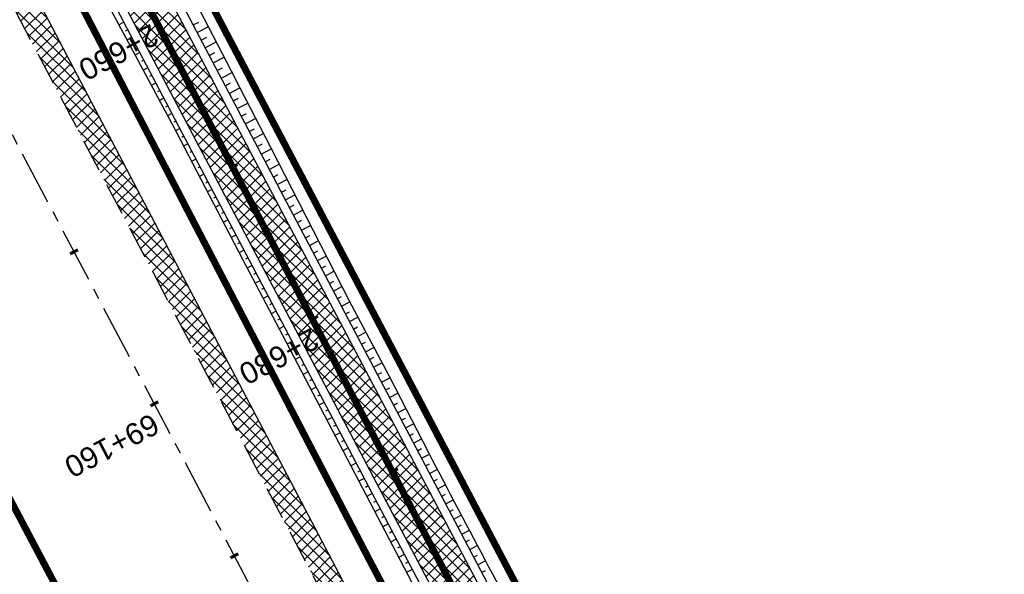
# Model space of a CAD drawing. Header units: metres. Extents: x 7529682 to 7533751, y 5721195 to 5727842.
# Tile 66 of 179: x 7530948 to 7531006, y 5725417 to 5725450. Entities that reach past the tile are written whole.
import ezdxf

# ---------------------------------------------------------------- set-up
doc = ezdxf.new("R2010")
doc.units = ezdxf.units.M
for name, pattern in [('817-dzialki-09-05-04$0$HIDDEN', [0.375, 0.25, -0.125]), ('ACAD_ISO05W100', [33, 24, -3, 0, -3, 0, -3]), ('CENTER', [50.8, 31.75, -6.35, 6.35, -6.35]), ('CENTER2', [28.575, 19.05, -3.175, 3.175, -3.175]), ('HIDDEN', [9.525, 6.35, -3.175])]:
    doc.linetypes.add(name, pattern=pattern)
for name, color, linetype in [('C-DROGI-SYTUACJA', 7, 'Continuous'), ('C-DROGI-SYTUACJA-ETYKIETY', 7, 'Continuous'), ('D-hatch-pobocza', 131, 'Continuous'), ('D-pobocza', 60, 'Continuous'), ('D-rowy', 160, 'Continuous'), ('D-skarpa', 2, 'Continuous'), ('D-skarpa-kreskowanie', 2, 'Continuous')]:
    doc.layers.add(name, color=color, linetype=linetype)
for name, color, linetype, lineweight, true_color in [('D-ewidencja-numery', 7, 'Continuous', 50, 0x40ff00), ('D-hatch-ciag-pieszo-rowerowy', 7, 'Continuous', 13, 0xff9f80), ('D-LR-etap-III', 7, '817-dzialki-09-05-04$0$HIDDEN', 50, 0x00008f)]:
    doc.layers.add(name, color=color, linetype=linetype, lineweight=lineweight, true_color=true_color)
for name, color, linetype, lineweight in [('D-krawędzie', 3, 'Continuous', 30), ('D-obrzeża', 2, 'Continuous', 30), ('D-oś', 10, 'CENTER', 30), ('D-pas-drogowy', 7, 'ACAD_ISO05W100', 50)]:
    doc.layers.add(name, color=color, linetype=linetype, lineweight=lineweight)
doc.layers.add('poprzeczki', color=7, linetype='Continuous', true_color=0x0000c7)
doc.styles.get("Standard").update_dxf_attribs({"font": 'arial.ttf'})
pattern_1 = [(45, (0, 0), (-0.33675960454, 0.33675960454), []), (135, (0, 0), (-0.33675960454, -0.33675960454), [])]

# ---------------------------------------------------------------- blocks, each defined once
blk = doc.blocks.new('AeccTickLine')
at = {"color": 0, "linetype": 'ByBlock', "lineweight": -2}
blk.add_line((0, 1), (0, -1), dxfattribs=at)

msp = doc.modelspace()

# ---------------------------------------------------------------- hatches: boundary and pattern name
at = {"layer": 'D-hatch-ciag-pieszo-rowerowy'}
h = msp.add_hatch(dxfattribs=at)
h.set_pattern_fill('ANSI37', color=256, scale=0.15, style=0)
h.set_pattern_definition(pattern_1)
h.paths.add_polyline_path([(7530928.436, 5725505.448), (7530927.177, 5725505.157), (7530956.378, 5725449.593), (7530965.549, 5725432.2), (7530966.879, 5725432.357), (7530957.484, 5725450.176)])
h.paths.add_polyline_path([(7530927.177, 5725505.157), (7530925.918, 5725504.866), (7530955.272, 5725449.011), (7530964.218, 5725432.043), (7530965.549, 5725432.2), (7530956.378, 5725449.593)])
h = msp.add_hatch(dxfattribs=at)
h.set_pattern_fill('ANSI37', color=256, scale=0.15, style=0)
h.set_pattern_definition(pattern_1)
h.paths.add_polyline_path([(7530966.879, 5725432.357), (7530965.549, 5725432.2), (7530999.633, 5725367.556), (7531003.472, 5725360.289), (7531004.677, 5725360.684), (7531000.738, 5725368.139)])
h.paths.add_polyline_path([(7530965.549, 5725432.2), (7530964.218, 5725432.043), (7530998.527, 5725366.973), (7531002.267, 5725359.893), (7531003.472, 5725360.289), (7530999.633, 5725367.556)])
at = {"layer": 'D-hatch-pobocza'}
h = msp.add_hatch(dxfattribs=at)
h.set_pattern_fill('ANSI37', color=256, scale=0.15, style=0)
h.set_pattern_definition(pattern_1)
h.paths.add_polyline_path([(7531057.01, 5725246.72), (7531044.19, 5725271.11), (7531030.97, 5725296.42), (7531019.37, 5725318.31), (7531007.54, 5725340.71), (7530994.47, 5725365.47), (7530982.58, 5725387.65), (7530971.81, 5725408.22), (7530959.96, 5725430.76), (7530944.54, 5725460.14), (7530935.92, 5725477.07), (7530923.1, 5725500.31), (7530908, 5725529.49), (7530889.658, 5725563.375), (7530889.586, 5725561.257), (7530918.172, 5725507.178), (7530950.163, 5725446.305), (7530993.419, 5725364.265), (7531022.766, 5725308.719), (7531053.81, 5725249.872), (7531081.166, 5725197.875), (7531103.902, 5725154.541), (7531128.123, 5725108.448), (7531149.321, 5725068.209), (7531151.44, 5725067.36), (7531152.004, 5725067.286), (7531141.2, 5725086.69), (7531129.87, 5725108.78), (7531118.46, 5725130.11), (7531107.39, 5725151.39), (7531095.36, 5725174.01), (7531083.61, 5725196.49), (7531071.56, 5725218.8)])

# ---------------------------------------------------------------- linework, layer by layer
at = {"layer": 'C-DROGI-SYTUACJA', "color": 10, "linetype": 'CENTER2', "lineweight": 35, "ltscale": 0.2}
msp.add_lwpolyline([(7530894.636, 5725580.102), (7530904.4, 5725561.506, -0.112773), (7530906.681, 5725552.894), (7530906.773, 5725550.234, 0.113466), (7530910.233, 5725537.244), (7530924.386, 5725510.469), (7530956.378, 5725449.593), (7530999.633, 5725367.556), (7531020.53, 5725328.004, 0.004067), (7531022.845, 5725323.708), (7531022.845, 5725323.708), (7531032.808, 5725305.571, -0.004228)], format="xyb", dxfattribs=at)
at = {"layer": 'D-ewidencja-numery', "color": 12, "ltscale": 15, "true_color": 0xc70000}
msp.add_lwpolyline([(7530900.952, 5725579.946), (7530904.81, 5725571.977), (7530903.682, 5725568.566), (7530908.901, 5725558.845), (7530910.252, 5725545.672), (7530912.873, 5725538.646), (7530945.278, 5725478.464), (7530959.692, 5725450.246), (7531002.827, 5725368.192), (7531044.704, 5725290.314), (7531064.099, 5725253.213), (7531083.01, 5725216.678), (7531113.013, 5725158.466), (7531137.364, 5725113.071), (7531150.831, 5725086.712), (7531159.746, 5725076.641), (7531166.31, 5725074.58), (7531172.29, 5725062.58)], dxfattribs=at)
at = {"layer": 'D-krawędzie', "linetype": 'HIDDEN', "ltscale": 0.3, "flags": 128}
msp.add_lwpolyline([(7530572.01, 5726166.06), (7530620.381, 5726072.761), (7530641.555, 5726032.008), (7530660.961, 5725995.07), (7530689.128, 5725941.54), (7530707.336, 5725907.032), (7530725.256, 5725873.093), (7530743.97, 5725837.654), (7530770.527, 5725787.119), (7530787.864, 5725754.267), (7530809.898, 5725712.542), (7530824.739, 5725684.389), (7530840.856, 5725653.693), (7530860.675, 5725616.154), (7530865.283, 5725607.394), (7530878.05, 5725583.08), (7530918.172, 5725507.178), (7530950.163, 5725446.305), (7530993.419, 5725364.265), (7531022.766, 5725308.719), (7531053.81, 5725249.872), (7531081.166, 5725197.875), (7531103.902, 5725154.541), (7531128.123, 5725108.448), (7531149.3, 5725068.25), (7531167.38, 5725033.767), (7531197.165, 5724976.988), (7531228.151, 5724918.034), (7531253.153, 5724870.491), (7531286.796, 5724806.654), (7531306.74, 5724768.665), (7531335.094, 5724714.652), (7531357.319, 5724672.439), (7531373.645, 5724641.454), (7531392.162, 5724605.999), (7531418.48, 5724555.853), (7531439.727, 5724515.582), (7531468.399, 5724461.077), (7531491.782, 5724416.528), (7531531.99, 5724339.833), (7531557.227, 5724291.659), (7531569.852, 5724267.577), (7531591.376, 5724226.548), (7531610.004, 5724191.103), (7531616.883, 5724177.999), (7531629.985, 5724153.025), (7531641.007, 5724132.022), (7531664.906, 5724087.617), (7531677.644, 5724064.786), (7531683.112, 5724054.988), (7531686.753, 5724048.18), (7531695.448, 5724031.697), (7531703.749, 5724015.917), (7531709.214, 5724005.514), (7531719.389, 5723986.147), (7531726.295, 5723973), (7531732.741, 5723960.736), (7531735.13, 5723956.19)], dxfattribs=at)
at = {"layer": 'D-LR-etap-III', "ltscale": 10, "flags": 128}
msp.add_lwpolyline([(7531750.474, 5723895.103, 0.4, 0.4, 0), (7531750.505, 5723895.13, 0.4, 0.4, 0), (7531682.71, 5724022.92, 0.4, 0.4, 0), (7531619.177, 5724147.204, 0.4, 0.4, 0), (7531592.309, 5724198.489, 0.4, 0.4, 0), (7531553.264, 5724272.919, 0.4, 0.4, 0), (7531504.02, 5724366.79, 0.4, 0.4, 0), (7531482.09, 5724407.62, 0.4, 0.4, 0), (7531412.35, 5724541.183, 0.4, 0.4, 0), (7531388.464, 5724586.93, 0.4, 0.4, 0), (7531345.12, 5724669.94, 0.4, 0.4, 0), (7531127.66, 5725081.67, 0.4, 0.4, 0), (7531059.253, 5725211.041, 0.4, 0.4, 0), (7531008.007, 5725307.954, 0.4, 0.4, 0), (7530964.182, 5725390.836, 0.4, 0.4, 0), (7530914.557, 5725484.684, 0.4, 0.4, 0), (7530865.243, 5725577.494, 0.4, 0.4, 0), (7530840.085, 5725624.059, 0.4, 0.4, 0), (7530802.56, 5725694.925, 0.4, 0.4, 0), (7530755.54, 5725787.51, 0.4, 0.4, 0), (7530708.718, 5725876.303, 0.4, 0.4, 0), (7530695.12, 5725902.09, 0.4, 0.4, 0), (7530642.914, 5726001.078, 0.4, 0.4, 0), (7530634.935, 5726016.147, 0.4, 0.4, 0), (7530610.82, 5726061.93, 0.4, 0.4, 0), (7530610.82, 5726061.93, 0.4, 0.4, 0), (7530607.21, 5726063.51, 0.4, 0.4, 0), (7530597.42, 5726080.68, 0.4, 0.4, 0), (7530591.16, 5726088.44, 0.4, 0.4, 0), (7530581.28, 5726107.21, 0.4, 0.4, 0), (7530571.29, 5726130.56, 0.4, 0.4, 0), (7530549.555, 5726171.527, 0.4, 0.4, 0), (7530531.014, 5726206.474, 0.4, 0.4, 0), (7530516.461, 5726236.017, 0.4, 0.4, 0), (7530500.799, 5726266.141, 0.4, 0.4, 0), (7530491.35, 5726283.94, 0.4, 0.4, 0), (7530482.4, 5726303.41, 0.4, 0.4, 0), (7530482.4, 5726303.41, 0.4, 0.4, 0), (7530450.41, 5726357.28, 0.4, 0.4, 0), (7530397.759, 5726458.5, 0.4, 0.4, 0), (7530334.708, 5726583.665, 0.4, 0.4, 0), (7530303.939, 5726645.168, 0.4, 0.4, 0), (7530300.51, 5726651.778, 0.4, 0.4, 0), (7530289.214, 5726671.967, 0.4, 0.4, 0), (7530281.54, 5726685.57, 0.4, 0.4, 0), (7530261.371, 5726724.163, 0.4, 0.4, 0), (7530254.03, 5726738.21, 0.4, 0.4, 0), (7530197.22, 5726845.06, 0.4, 0.4, 0), (7530194.71, 5726849.15, 0.4, 0.4, 0), (7530195.92, 5726850.75, 0.4, 0.4, 0), (7530170.547, 5726892.961, 0.4, 0.4, 0), (7530143.175, 5726945.066, 0.4, 0.4, 0), (7530105.06, 5727018.32, 0.4, 0.4, 0), (7530100.06, 5727027.16, 0.4, 0.4, 0), (7530062.319, 5727099.625, 0.4, 0.4, 0), (7530015.379, 5727189.42, 0.4, 0.4, 0), (7529983.208, 5727250.207, 0.4, 0.4, 0), (7529953.284, 5727306.747, 0.4, 0.4, 0), (7529900.671, 5727406.159, 0.4, 0.4, 0), (7529890.63, 5727425.131, 0.4, 0.4, 0), (7529875.155, 5727454.426, 0.4, 0.4, 0), (7529857.56, 5727487.787, 0.4, 0.4, 0), (7529835.194, 5727530.193, 0.4, 0.4, 0), (7529811.741, 5727574.662, 0.4, 0.4, 0), (7529792.102, 5727611.923, 0.4, 0.4, 0), (7529768.066, 5727657.47, 0.4, 0.4, 0), (7529755.211, 5727682.131, 0.4, 0.4, 0), (7529753.31, 5727681.13, 0.4, 0.4, 0), (7529739.21, 5727707.77, 0.4, 0.4, 0), (7529735.395, 5727711.252, 0.4, 0.4, 0), (7529725.42, 5727730.2, 0.4, 0.4, 0), (7529723.55, 5727729.88, 0.4, 0.4, 0), (7529695.567, 5727782.932, 0.4, 0.4, 0), (7529717.68, 5727794.024, 0.4, 0.4, 0), (7529736.275, 5727758.647, 0.4, 0.4, 0), (7529736.275, 5727758.647, 0.4, 0.4, 0), (7529744.511, 5727750.406, 0.4, 0.4, 0), (7529744.511, 5727750.406, 0.4, 0.4, 0), (7529750.283, 5727738.55, 0.4, 0.4, 0), (7529777.109, 5727687.569, 0.4, 0.4, 0), (7529796.515, 5727651.33, 0.4, 0.4, 0), (7529814.938, 5727616.793, 0.4, 0.4, 0), (7529839.007, 5727572.304, 0.4, 0.4, 0), (7529860.618, 5727532.509, 0.4, 0.4, 0), (7529882.349, 5727491.504, 0.4, 0.4, 0), (7529904.865, 5727449.096, 0.4, 0.4, 0), (7529920.747, 5727418.885, 0.4, 0.4, 0), (7529946.677, 5727368.547, 0.4, 0.4, 0), (7529972.025, 5727320.573, 0.4, 0.4, 0), (7529987.74, 5727290.153, 0.4, 0.4, 0), (7529996.497, 5727273.662, 0.4, 0.4, 0), (7530017.541, 5727234.203, 0.4, 0.4, 0), (7530033.054, 5727204.864, 0.4, 0.4, 0), (7530051.623, 5727170.223, 0.4, 0.4, 0), (7530069.277, 5727137.016, 0.4, 0.4, 0), (7530089.385, 5727097.534, 0.4, 0.4, 0), (7530109.713, 5727060.747, 0.4, 0.4, 0), (7530136.77, 5727011.64, 0.4, 0.4, 0), (7530162.447, 5726962.744, 0.4, 0.4, 0), (7530187.674, 5726916.992, 0.4, 0.4, 0), (7530207.821, 5726879.335, 0.4, 0.4, 0), (7530230.626, 5726834.519, 0.4, 0.4, 0), (7530262.288, 5726776.618, 0.4, 0.4, 0), (7530277.51, 5726760.213, 0.4, 0.4, 0), (7530286.037, 5726744.107, 0.4, 0.4, 0), (7530288.097, 5726735.884, 0.4, 0.4, 0), (7530290.394, 5726725.047, 0.4, 0.4, 0), (7530296.177, 5726713.583, 0.4, 0.4, 0), (7530302.726, 5726701.182, 0.4, 0.4, 0), (7530325.685, 5726657.466, 0.4, 0.4, 0), (7530343.244, 5726623.649, 0.4, 0.4, 0), (7530360.23, 5726591.747, 0.4, 0.4, 0), (7530383.209, 5726548.059, 0.4, 0.4, 0), (7530406.018, 5726503.606, 0.4, 0.4, 0), (7530427.465, 5726462.62, 0.4, 0.4, 0), (7530447.928, 5726424.388, 0.4, 0.4, 0), (7530471.127, 5726379.921, 0.4, 0.4, 0), (7530490.501, 5726343.033, 0.4, 0.4, 0), (7530509.499, 5726306.733, 0.4, 0.4, 0), (7530529.89, 5726267.244, 0.4, 0.4, 0), (7530543.852, 5726238.99, 0.4, 0.4, 0), (7530554.809, 5726218.944, 0.4, 0.4, 0), (7530559.027, 5726212.223, 0.4, 0.4, 0), (7530563.061, 5726206.41, 0.4, 0.4, 0), (7530566.934, 5726200.464, 0.4, 0.4, 0), (7530569.771, 5726194.902, 0.4, 0.4, 0), (7530571.473, 5726191.282, 0.4, 0.4, 0), (7530572.839, 5726188.025, 0.4, 0.4, 0), (7530575.295, 5726182.035, 0.4, 0.4, 0), (7530579.737, 5726173.306, 0.4, 0.4, 0), (7530583.3, 5726167.41, 0.4, 0.4, 0), (7530593.4, 5726163.33, 0.4, 0.4, 0), (7530598.618, 5726155.264, 0.4, 0.4, 0), (7530608.258, 5726140.497, 0.4, 0.4, 0), (7530603.27, 5726136.83, 0.4, 0.4, 0), (7530606.53, 5726131.84, 0.4, 0.4, 0), (7530604.239, 5726124.217, 0.4, 0.4, 0), (7530605.847, 5726121.63, 0.4, 0.4, 0), (7530608.972, 5726116.164, 0.4, 0.4, 0), (7530618.114, 5726097.791, 0.4, 0.4, 0), (7530651.213, 5726034.96, 0.4, 0.4, 0), (7530670.244, 5725998.611, 0.4, 0.4, 0), (7530698.075, 5725945.953, 0.4, 0.4, 0), (7530716.506, 5725911.305, 0.4, 0.4, 0), (7530735.223, 5725875.667, 0.4, 0.4, 0), (7530752.504, 5725842.155, 0.4, 0.4, 0), (7530778.311, 5725793.501, 0.4, 0.4, 0), (7530797.5, 5725756.382, 0.4, 0.4, 0), (7530812.519, 5725728.289, 0.4, 0.4, 0), (7530820.039, 5725713.16, 0.4, 0.4, 0), (7530822.422, 5725710.194, 0.4, 0.4, 0), (7530833.155, 5725688.801, 0.4, 0.4, 0), (7530849.629, 5725656.159, 0.4, 0.4, 0), (7530867.983, 5725621.964, 0.4, 0.4, 0), (7530872.63, 5725612.888, 0.4, 0.4, 0), (7530880.354, 5725597.595, 0.4, 0.4, 0), (7530883.839, 5725593.389, 0.4, 0.4, 0), (7530891.782, 5725587.763, 0.4, 0.4, 0), (7530895.039, 5725584.281, 0.4, 0.4, 0), (7530897.034, 5725580.941, 0.4, 0.4, 0), (7530900.952, 5725579.946, 0.4, 0.4, 0), (7530904.81, 5725571.977, 0.4, 0.4, 0), (7530903.682, 5725568.566, 0.4, 0.4, 0), (7530908.901, 5725558.845, 0.4, 0.4, 0), (7530910.252, 5725545.672, 0.4, 0.4, 0), (7530912.873, 5725538.646, 0.4, 0.4, 0), (7530945.278, 5725478.464, 0.4, 0.4, 0), (7530959.692, 5725450.246, 0.4, 0.4, 0), (7531002.827, 5725368.192, 0.4, 0.4, 0), (7531044.704, 5725290.314, 0.4, 0.4, 0), (7531064.099, 5725253.213, 0.4, 0.4, 0), (7531083.01, 5725216.678, 0.4, 0.4, 0), (7531113.013, 5725158.466, 0.4, 0.4, 0), (7531137.364, 5725113.071, 0.4, 0.4, 0), (7531150.831, 5725086.712, 0.4, 0.4, 0), (7531159.746, 5725076.641, 0.4, 0.4, 0), (7531166.31, 5725074.58, 0.4, 0.4, 0), (7531172.29, 5725062.58, 0.4, 0.4, 0), (7531170.59, 5725055.606, 0.4, 0.4, 0), (7531173.733, 5725044.081, 0.4, 0.4, 0), (7531215.342, 5724964.86, 0.4, 0.4, 0), (7531238.054, 5724921.685, 0.4, 0.4, 0), (7531262.39, 5724875.283, 0.4, 0.4, 0), (7531295.587, 5724811.266, 0.4, 0.4, 0), (7531348.488, 5724712.363, 0.4, 0.4, 0), (7531363.741, 5724682.684, 0.4, 0.4, 0), (7531366.987, 5724675.865, 0.4, 0.4, 0), (7531382.541, 5724646.111, 0.4, 0.4, 0), (7531401.299, 5724610.875, 0.4, 0.4, 0), (7531428.965, 5724558.862, 0.4, 0.4, 0), (7531449.111, 5724520.398, 0.4, 0.4, 0), (7531477.293, 5724465.831, 0.4, 0.4, 0), (7531500.996, 5724421.113, 0.4, 0.4, 0), (7531512.122, 5724400.549, 0.4, 0.4, 0), (7531513.782, 5724396.757, 0.4, 0.4, 0), (7531526.32, 5724379.39, 0.4, 0.4, 0), (7531566.784, 5724302.736, 0.4, 0.4, 0), (7531612.277, 5724225.61, 0.4, 0.4, 0), (7531620.493, 5724210.548, 0.4, 0.4, 0), (7531631.578, 5724196.258, 0.4, 0.4, 0), (7531653.484, 5724152.434, 0.4, 0.4, 0), (7531661.151, 5724128.494, 0.4, 0.4, 0), (7531673.881, 5724101.186, 0.4, 0.4, 0), (7531684.691, 5724081.184, 0.4, 0.4, 0), (7531699.212, 5724051.17, 0.4, 0.4, 0), (7531704.034, 5724040.584, 0.4, 0.4, 0), (7531704.034, 5724040.584, 0.4, 0.4, 0), (7531703.913, 5724037.17, 0.4, 0.4, 0), (7531736.42, 5723969.232, 0.4, 0.4, 0), (7531738.285, 5723967.699, 0.4, 0.4, 0), (7531742.181, 5723962.346, 0.4, 0.4, 0), (7531744.286, 5723958.616, 0.4, 0.4, 0), (7531755.393, 5723944.193, 0.4, 0.4, 0), (7531758.69, 5723936.76, 0.4, 0.4, 0), (7531780.08, 5723929.25, 0.4, 0.4, 0), (7531792.612, 5723906.338, 0.4, 0.4, 0), (7531792.612, 5723906.338, 0.4, 0.4, 0), (7531756.962, 5723883.055, 0.4, 0.4, 0), (7531750.46, 5723895.13, 0.4, 0.4, 0), (7531750.46, 5723895.13, 0, 0, 0)], format="xyseb", dxfattribs=at)
at = {"layer": 'D-obrzeża'}
for points in [[(7531033.909, 5725306.164), (7531023.945, 5725324.301, -0.004067), (7531021.63, 5725328.597), (7531000.738, 5725368.139), (7530957.484, 5725450.176), (7530925.491, 5725511.052), (7530911.472, 5725537.574, -0.113466), (7530908.012, 5725550.564), (7530907.843, 5725555.506, 0.112773), (7530906.702, 5725559.812), (7530903.597, 5725565.724, -0.119345), (7530903.024, 5725568.007), (7530902.99, 5725572.112)], [(7530898.537, 5725569.984), (7530903.161, 5725561.178, -0.112773), (7530905.442, 5725552.566), (7530905.533, 5725549.904, 0.113466), (7530908.993, 5725536.913), (7530923.28, 5725509.886), (7530955.272, 5725449.011), (7530998.527, 5725366.973), (7531019.429, 5725327.411, 0.004067), (7531021.744, 5725323.115), (7531031.707, 5725304.978, -0.004228)]]:
    msp.add_lwpolyline(points, format="xyb", dxfattribs=at)
at = {"layer": 'D-oś', "ltscale": 0.1}
msp.add_lwpolyline([(7531164.28, 5725032.142), (7531146.202, 5725066.622), (7531125.026, 5725106.818), (7531100.803, 5725152.914), (7531078.067, 5725196.247), (7531050.713, 5725248.241), (7531019.672, 5725307.084), (7530990.323, 5725362.632), (7530947.066, 5725444.675), (7530915.075, 5725505.546), (7530874.954, 5725581.449)], dxfattribs=at)
at = {"layer": 'D-pas-drogowy', "ltscale": 0.2, "flags": 128}
msp.add_lwpolyline([(7531633.019, 5724182.834, 0.4, 0.4, 0), (7531617.559, 5724211.608, 0.4, 0.4, 0), (7531566.784, 5724302.736, 0.4, 0.4, 0), (7531538.419, 5724356.47, 0.4, 0.4, 0), (7531526.32, 5724379.39, 0.4, 0.4, 0), (7531516.102, 5724393.607, 0.4, 0.4, 0.001485), (7531513.78, 5724396.838, 0.4, 0.4, 0), (7531501.87, 5724413.41, 0.4, 0.4, 0), (7531474.926, 5724464.508, 0.4, 0.4, 0), (7531446.2, 5724518.992, 0.4, 0.4, 0), (7531424.962, 5724559.262, 0.4, 0.4, 0), (7531398.444, 5724609.566, 0.4, 0.4, 0), (7531379.647, 5724645.216, 0.4, 0.4, 0), (7531365.23, 5724672.56, 0.4, 0.4, 0), (7531341.306, 5724717.915, 0.4, 0.4, 0), (7531312.9, 5724771.789, 0.4, 0.4, 0), (7531292.591, 5724810.307, 0.4, 0.4, 0), (7531259.392, 5724873.271, 0.4, 0.4, 0), (7531233.74, 5724921.923, 0.4, 0.4, 0), (7531203.073, 5724980.092, 0.4, 0.4, 0), (7531173.471, 5725036.225, 0.4, 0.4, 0), (7531168.27, 5725046.09, 0.4, 0.4, 0), (7531172.29, 5725062.58, 0.4, 0.4, 0), (7531166.31, 5725074.58, 0.4, 0.4, 0), (7531150.32, 5725079.6, 0.4, 0.4, 0), (7531141.5, 5725096.43, 0.4, 0.4, 0), (7531109.312, 5725157.814, 0.4, 0.4, 0), (7531086.641, 5725201.048, 0.4, 0.4, 0), (7531059.198, 5725253.384, 0.4, 0.4, 0), (7531028.207, 5725312.489, 0.4, 0.4, 0), (7530999.105, 5725367.99, 0.4, 0.4, 0), (7530956.248, 5725449.725, 0.4, 0.4, 0), (7530924.398, 5725510.464, 0.4, 0.4, 0), (7530897.51, 5725561.74, 0.4, 0.4, 0), (7530894.46, 5725566.14, 0.4, 0.4, 0), (7530892.16, 5725570.49, 0.4, 0.4, 0), (7530869.363, 5725613.307, 0.4, 0.4, 0), (7530861.694, 5725627.705, 0.4, 0.4, 0), (7530852.74, 5725644.52, 0.4, 0.4, 0), (7530831.51, 5725684.2, 0.4, 0.4, 0), (7530811.13, 5725722.52, 0.4, 0.4, 0), (7530792.348, 5725757.941, 0.4, 0.4, 0), (7530768.03, 5725803.8, 0.4, 0.4, 0), (7530748.769, 5725840.179, 0.4, 0.4, 0), (7530727.7, 5725879.97, 0.4, 0.4, 0), (7530712.098, 5725909.545, 0.4, 0.4, 0), (7530693.644, 5725944.645, 0.4, 0.4, 0), (7530665.702, 5725997.539, 0.4, 0.4, 0), (7530641.76, 5726042.88, 0.4, 0.4, 0), (7530616.5, 5726091.48, 0.4, 0.4, 0), (7530604.628, 5726114.32, 0.4, 0.4, -0.007763), (7530602.5, 5726118.43, 0.4, 0.4, 0), (7530603.992, 5726123.395, 0.4, 0.4, 0), (7530606.53, 5726131.84, 0.4, 0.4, 0), (7530603.27, 5726136.83, 0.4, 0.4, 0), (7530593.776, 5726151.369, 0.4, 0.4, 0), (7530590.203, 5726156.84, 0.4, 0.4, 0), (7530583.3, 5726167.41, 0.4, 0.4, 0), (7530580.578, 5726170.428, 0.4, 0.4, 0), (7530575.85, 5726175.67, 0.4, 0.4, 0), (7530569.01, 5726186.66, 0.4, 0.4, 0), (7530562.555, 5726199.189, 0.4, 0.4, 0), (7530555.67, 5726211.39, 0.4, 0.4, 0), (7530548.29, 5726224.23, 0.4, 0.4, 0), (7530540.58, 5726237.71, 0.4, 0.4, 0), (7530532.68, 5726252.65, 0.4, 0.4, 0), (7530524.06, 5726269.35, 0.4, 0.4, 0), (7530502.82, 5726309.91, 0.4, 0.4, 0), (7530488.83, 5726336.63, 0.4, 0.4, 0), (7530466.03, 5726380.16, 0.4, 0.4, 0), (7530438.47, 5726432.77, 0.4, 0.4, 0), (7530424.53, 5726459.09, 0.4, 0.4, 0), (7530401.63, 5726502.97, 0.4, 0.4, 0), (7530383.38, 5726538.06, 0.4, 0.4, 0), (7530353.97, 5726593.52, 0.4, 0.4, 0), (7530338.47, 5726622.74, 0.4, 0.4, 0), (7530322.01, 5726653.88, 0.4, 0.4, 0), (7530297.54, 5726700.33, 0.4, 0.4, 0), (7530287.38, 5726719.6, 0.4, 0.4, 0), (7530285.95, 5726722.316, 0.4, 0.4, 0), (7530280.26, 5726733.12, 0.4, 0.4, 0), (7530266.73, 5726758.74, 0.4, 0.4, 0), (7530260.42, 5726770.47, 0.4, 0.4, 0), (7530253.25, 5726783.82, 0.4, 0.4, 0), (7530244.95, 5726799.33, 0.4, 0.4, 0), (7530239.39, 5726808.49, 0.4, 0.4, 0), (7530238.29, 5726807.9, 0.4, 0.4, 0), (7530218.11, 5726850.67, 0.4, 0.4, 0), (7530175.907, 5726928.168, 0.4, 0.4, 0), (7530096.68, 5727076.15, 0.4, 0.4, 0), (7530094.68, 5727079.89, 0.4, 0.4, 0), (7530064.597, 5727135.523, 0.4, 0.4, 0), (7530046.731, 5727168.892, 0.4, 0.4, 0), (7530025.803, 5727208.461, 0.4, 0.4, 0), (7530012.847, 5727232.979, 0.4, 0.4, 0), (7529994.15, 5727268.45, 0.4, 0.4, 0), (7529981.671, 5727291.93, 0.4, 0.4, 0), (7529949.89, 5727351.73, 0.4, 0.4, 0), (7529924.75, 5727399.03, 0.4, 0.4, 0), (7529915.516, 5727417.1, 0.4, 0.4, 0), (7529885.83, 5727475.19, 0.4, 0.4, 0), (7529862.56, 5727519.97, 0.4, 0.4, 0), (7529852.985, 5727538.191, 0.4, 0.4, 0), (7529836.513, 5727569.511, 0.4, 0.4, 0), (7529815.369, 5727609.141, 0.4, 0.4, 0), (7529792.795, 5727651.247, 0.4, 0.4, 0), (7529774.199, 5727685.858, 0.4, 0.4, 0), (7529746.966, 5727736.059, 0.4, 0.4, 0), (7529733.92, 5727757.62, 0.4, 0.4, 0), (7529708.607, 5727806.389, 0.4, 0.4, 0), (7529688.492, 5727796.345, 0.4, 0.4, 0), (7529723.55, 5727729.88, 0.4, 0.4, 0), (7529725.42, 5727730.2, 0.4, 0.4, 0), (7529735.38, 5727711.28, 0.4, 0.4, 0), (7529739.21, 5727707.77, 0.4, 0.4, 0), (7529753.31, 5727681.13, 0.4, 0.4, 0), (7529755.178, 5727682.114, 0.4, 0.4, 0), (7529792.102, 5727611.923, 0.4, 0.4, 0), (7529811.741, 5727574.662, 0.4, 0.4, 0), (7529835.194, 5727530.193, 0.4, 0.4, 0), (7529857.56, 5727487.787, 0.4, 0.4, 0), (7529875.155, 5727454.426, 0.4, 0.4, 0), (7529890.63, 5727425.131, 0.4, 0.4, 0), (7529900.671, 5727406.159, 0.4, 0.4, 0), (7529953.284, 5727306.747, 0.4, 0.4, 0), (7529983.208, 5727250.207, 0.4, 0.4, 0), (7530015.379, 5727189.42, 0.4, 0.4, 0), (7530062.319, 5727099.625, 0.4, 0.4, 0), (7530100.06, 5727027.16, 0.4, 0.4, 0), (7530105.06, 5727018.32, 0.4, 0.4, 0), (7530143.175, 5726945.066, 0.4, 0.4, 0), (7530170.547, 5726892.961, 0.4, 0.4, 0), (7530195.92, 5726850.75, 0.4, 0.4, 0), (7530194.71, 5726849.15, 0.4, 0.4, 0), (7530197.22, 5726845.06, 0.4, 0.4, 0), (7530254.03, 5726738.21, 0.4, 0.4, 0), (7530261.371, 5726724.163, 0.4, 0.4, 0), (7530281.54, 5726685.57, 0.4, 0.4, 0), (7530289.214, 5726671.967, 0.4, 0.4, 0), (7530300.51, 5726651.778, 0.4, 0.4, 0), (7530303.939, 5726645.168, 0.4, 0.4, 0), (7530334.708, 5726583.665, 0.4, 0.4, 0), (7530397.759, 5726458.5, 0.4, 0.4, 0), (7530450.41, 5726357.28, 0.4, 0.4, 0), (7530482.4, 5726303.41, 0.4, 0.4, 0), (7530483.688, 5726301.003, 0.4, 0.4, 0), (7530491.35, 5726283.94, 0.4, 0.4, 0), (7530512.67, 5726243.78, 0.4, 0.4, 0), (7530529.43, 5726209.46, 0.4, 0.4, 0), (7530571.29, 5726130.56, 0.4, 0.4, 0), (7530581.28, 5726107.21, 0.4, 0.4, 0), (7530591.16, 5726088.44, 0.4, 0.4, 0), (7530597.42, 5726080.68, 0.4, 0.4, 0), (7530607.21, 5726063.51, 0.4, 0.4, 0), (7530610.82, 5726061.93, 0.4, 0.4, 0), (7530634.935, 5726016.147, 0.4, 0.4, 0), (7530642.914, 5726001.078, 0.4, 0.4, 0), (7530695.12, 5725902.09, 0.4, 0.4, 0), (7530708.718, 5725876.303, 0.4, 0.4, 0), (7530755.54, 5725787.51, 0.4, 0.4, 0), (7530802.56, 5725694.925, 0.4, 0.4, 0), (7530840.085, 5725624.059, 0.4, 0.4, 0), (7530865.243, 5725577.494, 0.4, 0.4, 0), (7530914.557, 5725484.684, 0.4, 0.4, 0), (7530964.182, 5725390.836, 0.4, 0.4, 0), (7531008.007, 5725307.954, 0.4, 0.4, 0), (7531059.253, 5725211.041, 0.4, 0.4, 0), (7531127.66, 5725081.67, 0.4, 0.4, 0), (7531345.12, 5724669.94, 0.4, 0.4, 0), (7531388.464, 5724586.93, 0.4, 0.4, 0), (7531412.35, 5724541.183, 0.4, 0.4, 0), (7531482.09, 5724407.62, 0.4, 0.4, 0), (7531504.02, 5724366.79, 0.4, 0.4, 0), (7531519.374, 5724337.52, 0.4, 0.4, 0), (7531563.749, 5724252.932, 0.4, 0.4, 0), (7531602.175, 5724179.681, 0.4, 0.4, 0), (7531619.177, 5724147.204, 0.4, 0.4, 0), (7531625.038, 5724135.635, 0.4, 0.4, 0), (7531656.796, 5724073.316, 0.4, 0.4, 0), (7531675.12, 5724037.36, 0.4, 0.4, 0), (7531682.71, 5724022.92, 0.4, 0.4, 0), (7531705.565, 5723979.811, 0.4, 0.4, 0), (7531736.606, 5723921.262, 0.4, 0.4, 0), (7531750.46, 5723895.13, 0.4, 0.4, 0), (7531740.77, 5723886.56, 0.4, 0.4, 0), (7531732.86, 5723885, 0.4, 0.4, 0), (7531722.18, 5723887.77, 0.4, 0.4, 0), (7531729.87, 5723862.17, 0.4, 0.4, 0), (7531742.92, 5723861.93, 0.4, 0.4, 0), (7531763.71, 5723859.52, 0.4, 0.4, 0), (7531768.42, 5723854.12, 0.4, 0.4, 0), (7531787.42, 5723817.97, 0.4, 0.4, 0), (7531795.57, 5723809.82, 0.4, 0.4, 0), (7531816.347, 5723819.85, 0.4, 0.4, 0), (7531816.347, 5723819.85, 0.4, 0.4, 0), (7531805.06, 5723843.23, 0.4, 0.4, 0), (7531803.61, 5723886.23, 0.4, 0.4, 0), (7531803.61, 5723886.23, 0.4, 0.4, 0), (7531780.08, 5723929.25, 0.4, 0.4, 0), (7531758.69, 5723936.76, 0.4, 0.4, 0), (7531749.359, 5723946.412, 0.4, 0.4, 0), (7531742.71, 5723953.29, 0.4, 0.4, 0), (7531735.177, 5723967.878, 0.4, 0.4, 0), (7531722.37, 5723992.68, 0.4, 0.4, 0), (7531705.042, 5724030.886, 0.4, 0.4, 0), (7531699.47, 5724043.17, 0.4, 0.4, 0), (7531692.69, 5724058.11, 0.4, 0.4, 0), (7531679.672, 5724084.017, 0.4, 0.4, 0), (7531674.55, 5724094.21, 0.4, 0.4, 0), (7531666.633, 5724114.003, 0.4, 0.4, 0), (7531649, 5724153.82, 0.4, 0.4, 0), (7531641.49, 5724149.34, 0.4, 0.4, 0), (7531626.04, 5724179.34, 0.4, 0.4, 0), (7531633.03, 5724182.84, 0, 0, 0)], format="xyseb", dxfattribs=at)
at = {"layer": 'D-pobocza'}
for points in [[(7530898.085, 5725569.768), (7530902.718, 5725560.945, -0.112773), (7530904.942, 5725552.549), (7530905.038, 5725549.771, 0.113466), (7530908.497, 5725536.781), (7530922.837, 5725509.653), (7530954.83, 5725448.778), (7530998.085, 5725366.74), (7531018.989, 5725327.174, 0.004067), (7531021.304, 5725322.878), (7531031.267, 5725304.741, -0.004228)], [(7531034.349, 5725306.401), (7531024.385, 5725324.538, -0.004067), (7531022.07, 5725328.834), (7531001.18, 5725368.373), (7530957.927, 5725450.408), (7530925.934, 5725511.285), (7530911.968, 5725537.706, -0.113466), (7530908.508, 5725550.696), (7530908.342, 5725555.523, 0.112773), (7530907.145, 5725560.044), (7530903.027, 5725567.886)]]:
    msp.add_lwpolyline(points, format="xyb", dxfattribs=at)
msp.add_lwpolyline([(7531149.321, 5725068.209), (7531151.44, 5725067.36), (7531152.004, 5725067.286), (7531141.2, 5725086.69), (7531129.87, 5725108.78), (7531118.46, 5725130.11), (7531107.39, 5725151.39), (7531095.36, 5725174.01), (7531083.61, 5725196.49), (7531071.56, 5725218.8), (7531057.01, 5725246.72), (7531044.19, 5725271.11), (7531030.97, 5725296.42), (7531019.37, 5725318.31), (7531007.54, 5725340.71), (7530994.47, 5725365.47), (7530982.58, 5725387.65), (7530971.81, 5725408.22), (7530959.96, 5725430.76), (7530944.54, 5725460.14), (7530935.92, 5725477.07), (7530923.1, 5725500.31), (7530908, 5725529.49), (7530889.658, 5725563.375)], dxfattribs=at)
at = {"layer": 'D-rowy', "linetype": 'HIDDEN', "ltscale": 0.1, "const_width": 0.4, "flags": 128}
msp.add_lwpolyline([(7531149.9, 5725074.79), (7531149.9, 5725074.79), (7531138.641, 5725096.214), (7531118.877, 5725133.871), (7531109.577, 5725151.722), (7531096.948, 5725175.106), (7531083.449, 5725201.131), (7531075.375, 5725216.126), (7531058.983, 5725247.129), (7531038.532, 5725286.309), (7531017.626, 5725325.254), (7530968.704, 5725418.289), (7530946.218, 5725461.539)], dxfattribs=at)
at = {"layer": 'D-skarpa', "linetype": 'Continuous'}
msp.add_lwpolyline([(7530949.632, 5725457.794), (7530954.545, 5725448.63), (7530956.726, 5725444.573), (7530957.248, 5725443.601), (7530961.367, 5725435.716), (7530963.687, 5725431.287), (7530972.954, 5725413.563), (7530975.274, 5725409.134), (7530984.482, 5725391.379), (7530986.817, 5725386.958), (7530989.166, 5725382.544)], dxfattribs=at)
msp.add_lwpolyline([(7530958.585, 5725450.753), (7530960.703, 5725446.67), (7530961.205, 5725445.687), (7530962.989, 5725442.223), (7530967.547, 5725433.322), (7530969.885, 5725428.902), (7530972.185, 5725424.462, 0.005617), (7530979.243, 5725411.226), (7530981.581, 5725406.806), (7530983.907, 5725402.381), (7530986.237, 5725397.957), (7530988.595, 5725393.547), (7530993.254, 5725384.699)], format="xyb", dxfattribs=at)
at = {"layer": 'D-skarpa-kreskowanie', "linetype": 'Continuous'}
for p, q in [((7530954.451, 5725449.499, 107.535), (7530954.16, 5725449.347, 107.316)), ((7530958.49, 5725449.34, 107.654), (7530958.815, 5725449.511, 107.409)), ((7530958.723, 5725448.898, 107.651), (7530959.37, 5725449.239, 107.164)), ((7530954.683, 5725449.057, 107.532), (7530954.54, 5725448.981, 107.424)), ((7530954.916, 5725448.614, 107.53), (7530954.633, 5725448.465, 107.316)), ((7530955.149, 5725448.172, 107.527), (7530955.01, 5725448.098, 107.422)), ((7530958.957, 5725448.456, 107.649), (7530959.278, 5725448.625, 107.406)), ((7530959.19, 5725448.013, 107.646), (7530959.831, 5725448.351, 107.163)), ((7530955.383, 5725447.73, 107.524), (7530955.107, 5725447.584, 107.316)), ((7530959.423, 5725447.571, 107.643), (7530959.742, 5725447.739, 107.403)), ((7530955.616, 5725447.287, 107.522), (7530955.48, 5725447.215, 107.419)), ((7530959.656, 5725447.129, 107.641), (7530960.291, 5725447.464, 107.162)), ((7530955.849, 5725446.845, 107.519), (7530955.58, 5725446.703, 107.316)), ((7530956.082, 5725446.403, 107.516), (7530955.95, 5725446.333, 107.416)), ((7530959.889, 5725446.686, 107.638), (7530960.205, 5725446.853, 107.4)), ((7530960.122, 5725446.244, 107.635), (7530960.751, 5725446.576, 107.162)), ((7530956.315, 5725445.96, 107.514), (7530956.054, 5725445.823, 107.316)), ((7530960.356, 5725445.802, 107.633), (7530960.667, 5725445.966, 107.398)), ((7530956.549, 5725445.518, 107.511), (7530956.42, 5725445.45, 107.414)), ((7530960.589, 5725445.36, 107.63), (7530961.206, 5725445.685, 107.165)), ((7530956.782, 5725445.076, 107.508), (7530956.528, 5725444.942, 107.317)), ((7530957.015, 5725444.634, 107.505), (7530956.89, 5725444.567, 107.411)), ((7530960.822, 5725444.917, 107.632), (7530961.128, 5725445.079, 107.401)), ((7530961.055, 5725444.475, 107.633), (7530961.664, 5725444.796, 107.175)), ((7530957.248, 5725444.191, 107.503), (7530957.001, 5725444.061, 107.317)), ((7530961.288, 5725444.033, 107.635), (7530961.591, 5725444.192, 107.407)), ((7530957.481, 5725443.749, 107.5), (7530957.36, 5725443.685, 107.408)), ((7530961.522, 5725443.59, 107.636), (7530962.122, 5725443.907, 107.184)), ((7530957.715, 5725443.307, 107.501), (7530957.47, 5725443.177, 107.317)), ((7530961.755, 5725443.148, 107.638), (7530962.053, 5725443.305, 107.413)), ((7530961.988, 5725442.706, 107.639), (7530962.579, 5725443.018, 107.194)), ((7530957.948, 5725442.864, 107.503), (7530957.824, 5725442.799, 107.41)), ((7530958.181, 5725442.422, 107.505), (7530957.933, 5725442.291, 107.317)), ((7530962.221, 5725442.264, 107.641), (7530962.515, 5725442.418, 107.42)), ((7530958.414, 5725441.98, 107.506), (7530958.289, 5725441.914, 107.412)), ((7530962.454, 5725441.821, 107.643), (7530963.037, 5725442.129, 107.203)), ((7530958.647, 5725441.537, 107.508), (7530958.396, 5725441.405, 107.318)), ((7530962.688, 5725441.379, 107.644), (7530962.976, 5725441.531, 107.427)), ((7530962.921, 5725440.937, 107.646), (7530963.493, 5725441.238, 107.215)), ((7530958.881, 5725441.095, 107.509), (7530958.754, 5725441.028, 107.414)), ((7530959.114, 5725440.653, 107.511), (7530958.859, 5725440.518, 107.319)), ((7530963.154, 5725440.494, 107.647), (7530963.437, 5725440.644, 107.434)), ((7530959.347, 5725440.211, 107.512), (7530959.219, 5725440.143, 107.416)), ((7530963.387, 5725440.052, 107.649), (7530963.949, 5725440.348, 107.226)), ((7530959.58, 5725439.768, 107.514), (7530959.322, 5725439.632, 107.319)), ((7530963.62, 5725439.61, 107.65), (7530963.899, 5725439.756, 107.441)), ((7530959.813, 5725439.326, 107.516), (7530959.683, 5725439.257, 107.418)), ((7530963.854, 5725439.168, 107.652), (7530964.404, 5725439.458, 107.237)), ((7530960.047, 5725438.884, 107.517), (7530959.784, 5725438.746, 107.32)), ((7530960.28, 5725438.441, 107.519), (7530960.148, 5725438.372, 107.419)), ((7530964.087, 5725438.725, 107.654), (7530964.36, 5725438.869, 107.448)), ((7530964.32, 5725438.283, 107.655), (7530964.86, 5725438.568, 107.248)), ((7530960.513, 5725437.999, 107.52), (7530960.247, 5725437.859, 107.32)), ((7530964.553, 5725437.841, 107.657), (7530964.821, 5725437.982, 107.455)), ((7530960.746, 5725437.557, 107.522), (7530960.613, 5725437.486, 107.421)), ((7530964.786, 5725437.398, 107.658), (7530965.316, 5725437.678, 107.259)), ((7530960.979, 5725437.115, 107.524), (7530960.71, 5725436.973, 107.321)), ((7530961.213, 5725436.672, 107.525), (7530961.077, 5725436.601, 107.423)), ((7530965.02, 5725436.956, 107.66), (7530965.282, 5725437.094, 107.462)), ((7530965.253, 5725436.514, 107.662), (7530965.772, 5725436.788, 107.27)), ((7530961.446, 5725436.23, 107.527), (7530961.173, 5725436.086, 107.321)), ((7530965.486, 5725436.072, 107.663), (7530965.743, 5725436.207, 107.47)), ((7530961.679, 5725435.788, 107.528), (7530961.542, 5725435.715, 107.425)), ((7530965.719, 5725435.629, 107.665), (7530966.228, 5725435.897, 107.281)), ((7530961.912, 5725435.345, 107.53), (7530961.637, 5725435.2, 107.322)), ((7530962.145, 5725434.903, 107.531), (7530962.007, 5725434.83, 107.427)), ((7530965.952, 5725435.187, 107.666), (7530966.204, 5725435.32, 107.477)), ((7530966.186, 5725434.745, 107.668), (7530966.683, 5725435.007, 107.293)), ((7530962.379, 5725434.461, 107.533), (7530962.101, 5725434.315, 107.324)), ((7530966.419, 5725434.302, 107.669), (7530966.665, 5725434.432, 107.484)), ((7530962.612, 5725434.019, 107.535), (7530962.472, 5725433.945, 107.43)), ((7530966.652, 5725433.86, 107.671), (7530967.139, 5725434.117, 107.304)), ((7530962.845, 5725433.576, 107.536), (7530962.565, 5725433.429, 107.325)), ((7530966.885, 5725433.418, 107.673), (7530967.126, 5725433.545, 107.491)), ((7530967.118, 5725432.976, 107.674), (7530967.596, 5725433.228, 107.314)), ((7530963.078, 5725433.134, 107.538), (7530962.938, 5725433.06, 107.432)), ((7530963.311, 5725432.692, 107.539), (7530963.029, 5725432.543, 107.327)), ((7530967.352, 5725432.533, 107.676), (7530967.591, 5725432.659, 107.495)), ((7530963.545, 5725432.249, 107.541), (7530963.403, 5725432.175, 107.434)), ((7530967.585, 5725432.091, 107.677), (7530968.064, 5725432.344, 107.316)), ((7530963.778, 5725431.807, 107.542), (7530963.493, 5725431.657, 107.328)), ((7530967.818, 5725431.649, 107.679), (7530968.058, 5725431.775, 107.498)), ((7530968.051, 5725431.206, 107.68), (7530968.532, 5725431.46, 107.318)), ((7530964.011, 5725431.365, 107.544), (7530963.868, 5725431.29, 107.436)), ((7530964.244, 5725430.923, 107.546), (7530963.957, 5725430.771, 107.329)), ((7530968.284, 5725430.764, 107.682), (7530968.525, 5725430.891, 107.501)), ((7530964.477, 5725430.48, 107.547), (7530964.333, 5725430.404, 107.438)), ((7530968.518, 5725430.322, 107.684), (7530968.999, 5725430.576, 107.321)), ((7530964.711, 5725430.038, 107.549), (7530964.42, 5725429.885, 107.33)), ((7530968.751, 5725429.88, 107.685), (7530968.992, 5725430.007, 107.503)), ((7530964.944, 5725429.596, 107.55), (7530964.798, 5725429.519, 107.44)), ((7530968.984, 5725429.437, 107.687), (7530969.467, 5725429.692, 107.323)), ((7530965.177, 5725429.153, 107.552), (7530964.884, 5725428.999, 107.331)), ((7530965.41, 5725428.711, 107.554), (7530965.263, 5725428.633, 107.442)), ((7530969.217, 5725428.995, 107.688), (7530969.459, 5725429.122, 107.506)), ((7530969.45, 5725428.553, 107.69), (7530969.934, 5725428.807, 107.326)), ((7530965.643, 5725428.269, 107.555), (7530965.347, 5725428.113, 107.332)), ((7530969.684, 5725428.11, 107.692), (7530969.924, 5725428.237, 107.511)), ((7530965.877, 5725427.827, 107.557), (7530965.728, 5725427.748, 107.444)), ((7530969.917, 5725427.668, 107.693), (7530970.394, 5725427.92, 107.334)), ((7530966.11, 5725427.384, 107.558), (7530965.81, 5725427.226, 107.333)), ((7530966.343, 5725426.942, 107.56), (7530966.192, 5725426.863, 107.446)), ((7530970.15, 5725427.226, 107.695), (7530970.387, 5725427.351, 107.516)), ((7530970.383, 5725426.784, 107.696), (7530970.854, 5725427.032, 107.342)), ((7530966.576, 5725426.5, 107.561), (7530966.274, 5725426.34, 107.333)), ((7530970.616, 5725426.341, 107.698), (7530970.85, 5725426.464, 107.522)), ((7530966.809, 5725426.057, 107.563), (7530966.657, 5725425.977, 107.448)), ((7530970.85, 5725425.899, 107.699), (7530971.314, 5725426.144, 107.349)), ((7530967.043, 5725425.615, 107.565), (7530966.737, 5725425.454, 107.334)), ((7530967.276, 5725425.173, 107.566), (7530967.122, 5725425.092, 107.45)), ((7530971.083, 5725425.457, 107.701), (7530971.313, 5725425.578, 107.527)), ((7530971.316, 5725425.014, 107.703), (7530971.774, 5725425.256, 107.357)), ((7530967.509, 5725424.731, 107.568), (7530967.2, 5725424.568, 107.335)), ((7530971.549, 5725424.572, 107.704), (7530971.777, 5725424.692, 107.533)), ((7530967.742, 5725424.288, 107.569), (7530967.587, 5725424.206, 107.452)), ((7530971.782, 5725424.13, 107.706), (7530972.234, 5725424.368, 107.365)), ((7530967.975, 5725423.846, 107.571), (7530967.663, 5725423.682, 107.336)), ((7530972.016, 5725423.688, 107.707), (7530972.24, 5725423.806, 107.538)), ((7530972.249, 5725423.245, 107.709), (7530972.694, 5725423.48, 107.373)), ((7530968.209, 5725423.404, 107.572), (7530968.052, 5725423.321, 107.454)), ((7530968.442, 5725422.961, 107.574), (7530968.127, 5725422.795, 107.337)), ((7530972.482, 5725422.803, 107.71), (7530972.703, 5725422.92, 107.544)), ((7530968.675, 5725422.519, 107.576), (7530968.517, 5725422.436, 107.456)), ((7530972.715, 5725422.361, 107.712), (7530973.155, 5725422.592, 107.381)), ((7530968.908, 5725422.077, 107.577), (7530968.59, 5725421.909, 107.338)), ((7530972.948, 5725421.918, 107.714), (7530973.166, 5725422.033, 107.549)), ((7530969.141, 5725421.635, 107.579), (7530968.982, 5725421.55, 107.458)), ((7530969.375, 5725421.192, 107.58), (7530969.053, 5725421.023, 107.338)), ((7530973.182, 5725421.476, 107.715), (7530973.615, 5725421.704, 107.389)), ((7530973.415, 5725421.034, 107.717), (7530973.63, 5725421.147, 107.555)), ((7530969.608, 5725420.75, 107.582), (7530969.446, 5725420.665, 107.46)), ((7530973.648, 5725420.591, 107.718), (7530974.075, 5725420.817, 107.397)), ((7530969.841, 5725420.308, 107.584), (7530969.517, 5725420.137, 107.339)), ((7530973.881, 5725420.149, 107.72), (7530974.093, 5725420.261, 107.56)), ((7530970.074, 5725419.865, 107.585), (7530969.911, 5725419.78, 107.462)), ((7530970.307, 5725419.423, 107.587), (7530969.98, 5725419.251, 107.34)), ((7530974.114, 5725419.707, 107.722), (7530974.536, 5725419.929, 107.404)), ((7530970.541, 5725418.981, 107.588), (7530970.376, 5725418.894, 107.464)), ((7530974.348, 5725419.265, 107.723), (7530974.559, 5725419.376, 107.563)), ((7530974.581, 5725418.822, 107.725), (7530975.006, 5725419.047, 107.404)), ((7530970.774, 5725418.539, 107.59), (7530970.443, 5725418.364, 107.341)), ((7530974.814, 5725418.38, 107.726), (7530975.028, 5725418.493, 107.565)), ((7530971.007, 5725418.096, 107.591), (7530970.841, 5725418.009, 107.466)), ((7530975.047, 5725417.938, 107.728), (7530975.477, 5725418.164, 107.404)), ((7530971.24, 5725417.654, 107.593), (7530970.907, 5725417.478, 107.342)), ((7530975.28, 5725417.495, 107.729), (7530975.496, 5725417.609, 107.567))]:
    msp.add_line(p, q, dxfattribs=at)

# ---------------------------------------------------------------- block references
at = {"layer": 'C-DROGI-SYTUACJA-ETYKIETY', "color": 2, "linetype": 'Continuous', "lineweight": 60, "xscale": 0.25, "yscale": 0.25, "zscale": 0.25, "rotation": 297.8005548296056}
for p in [(7530951.565, 5725436.141), (7530956.229, 5725427.296), (7530960.893, 5725418.45)]:
    msp.add_blockref('AeccTickLine', p, dxfattribs=at)
at = {"layer": 'poprzeczki', "color": 2, "linetype": 'Continuous', "lineweight": 60, "xscale": 0.25, "yscale": 0.25, "zscale": 0.25, "rotation": 297.8005548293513}
for p in [(7530960.857, 5725441.099), (7530965.521, 5725432.253), (7530970.185, 5725423.408)]:
    msp.add_blockref('AeccTickLine', p, dxfattribs=at)

# ---------------------------------------------------------------- texts
at = {"layer": 'C-DROGI-SYTUACJA-ETYKIETY', "color": 2}
for s, rotation, p in [('2+660', 207.7238, (7530956.036, 5725449.439)), ('2+680', 207.8006, (7530965.364, 5725431.747)), ('69+160', 207.8006, (7530956.072, 5725426.789))]:
    msp.add_text(s, height=1.25, rotation=rotation, dxfattribs=at).set_placement(p)

doc.saveas('drawing.dxf')
